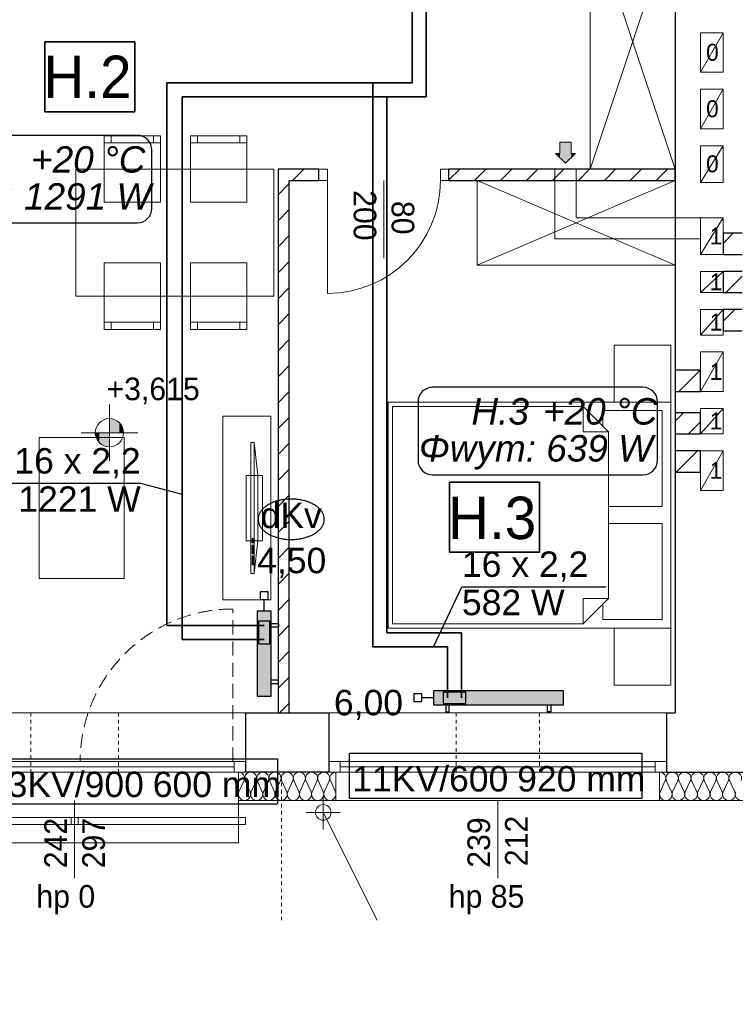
# Model space of a CAD drawing. Extents: x -220425 to -93252, y -20065 to 80294.
# Tile 42 of 103: x -186536 to -181471, y 28341 to 35312. Entities that reach past the tile are written whole.
import ezdxf
from ezdxf.lldxf.tags import DXFTag

# ---------------------------------------------------------------- set-up
doc = ezdxf.new("R2010")
doc.units = 0
doc.header["$MEASUREMENT"] = 0
doc.set_wipeout_variables(frame=1)
doc.linetypes.add('Hidden Line', pattern=[50, 25, -25])
doc.linetypes.add('Krawędzie ukryte', pattern=[150, 100, -50])
for name, color, linetype, lineweight in [('Arch balustrady_Nr_Pióra__21', 7, 'Continuous', 9), ('Arch kominy_Nr_Pióra__1', 7, 'Continuous', 25), ('Arch kominy_Nr_Pióra__10', 134, 'Continuous', 18), ('Arch kominy_Nr_Pióra__21', 7, 'Continuous', 9), ('Arch opisy_Nr_Pióra__21', 7, 'Continuous', 9), ('Arch rynny_Nr_Pióra__21', 7, 'Continuous', 9), ('Arch stropy_Nr_Pióra__21', 7, 'Continuous', 9), ('Arch wyburzenia_Nr_Pióra__46', 5, 'Continuous', 13), ('Arch ściany nośne_Nr_Pióra__21', 7, 'Continuous', 9), ('Arch ściany nośne_Nr_Pióra__27', 7, 'Continuous', 30), ('Drzwi ArchiCAD_Nr_Pióra__27', 7, 'Continuous', 30), ('Drzwi ArchiCAD_Nr_Pióra__5', 7, 'Continuous', 13), ('INWENT DACH_Nr_Pióra__101', 8, 'Continuous', 13), ('INWENT RZĘDNE_Nr_Pióra__21', 7, 'Continuous', 9), ('INWENT.ŚCIANY_Nr_Pióra__1', 7, 'Continuous', 25), ('INWENT.ŚCIANY_Nr_Pióra__101', 8, 'Continuous', 13), ('IS_Powrót', 5, 'DASH', 35), ('IS_Zasilanie', 1, 'SOLID', 35), ('Istniejące kominy_Nr_Pióra__21', 7, 'Continuous', 9), ('Istniejące kominy_Nr_Pióra__5', 7, 'Continuous', 13), ('PODKŁAD', 252, 'Continuous', 35)]:
    doc.layers.add(name, color=color, linetype=linetype, lineweight=lineweight)
for name, color, linetype, lineweight, true_color in [('Arch drzwi_Nr_Pióra__4', 7, 'Continuous', 9, 0x029e21), ('Arch ocieplenie_Nr_Pióra__22', 7, 'Continuous', 9, 0x7f7f7f), ('Arch okna_Nr_Pióra__4', 7, 'Continuous', 9, 0x029e21), ('Arch wyposazenie_Nr_Pióra__9', 7, 'Continuous', 13, 0x3dad99)]:
    doc.layers.add(name, color=color, linetype=linetype, lineweight=lineweight, true_color=true_color)
for name, color, linetype in [('Drzwi ArchiCAD', 7, 'Continuous'), ('IS_Opisy_działek_Therm', 252, 'SOLID'), ('IS_Text_Armatury_Therm', 7, 'Continuous'), ('IS_Text_Konstrukcji', 7, 'Continuous'), ('IS_Text_Odbiornikow_Therm', 7, 'Continuous')]:
    doc.layers.add(name, color=color, linetype=linetype)
for name, color, linetype, true_color in [('IS_Armatura_podłączeniowa_grz._dolnozas.', 7, 'SOLID', 0x000000), ('IS_Armatura_Therm', 7, 'SOLID', 0x000000), ('IS_Grafika', 7, 'SOLID', 0x000000), ('IS_Grzejniki_Plan_rzut', 7, 'SOLID', 0x000000)]:
    doc.layers.add(name, color=color, linetype=linetype, true_color=true_color)
doc.styles.add('GENERATED_STYLE_2', font='txt')
doc.styles.add('GENERATED_STYLE_4', font='txt')
doc.styles.add('GENERATED_STYLE_6', font='txt')
doc.styles.get("Standard").update_dxf_attribs({"font": 'txt', "bigfont": 'BIGFONT.SHX'})
tags = doc.linetypes.add('DASH', pattern=[15, 10, -5]).pattern_tags.tags
tags[6:7] = [DXFTag(74, 4), DXFTag(75, 0), DXFTag(340, '0'), DXFTag(46, 0.0), DXFTag(50, 0.0), DXFTag(44, 0.0), DXFTag(45, 0.0)]
tags[4:5] = [DXFTag(74, 4), DXFTag(75, 0), DXFTag(340, '0'), DXFTag(46, 0.0), DXFTag(50, 0.0), DXFTag(44, 0.0), DXFTag(45, 0.0)]
tags = doc.linetypes.add('SOLID', pattern=[10, 10, 0]).pattern_tags.tags
tags[6:7] = [DXFTag(74, 4), DXFTag(75, 0), DXFTag(340, '0'), DXFTag(46, 0.0), DXFTag(50, 0.0), DXFTag(44, 0.0), DXFTag(45, 0.0)]
tags[4:5] = [DXFTag(74, 4), DXFTag(75, 0), DXFTag(340, '0'), DXFTag(46, 0.0), DXFTag(50, 0.0), DXFTag(44, 0.0), DXFTag(45, 0.0)]

# ---------------------------------------------------------------- blocks, each defined once
blk = doc.blocks.new('A$C68B8146D')
at = {"color": 252}
for p, q in [((10895.2, 4675.7), (10895.2, 5169.8)), ((10895.2, 5169.8), (11530.5, 5169.8)), ((11530.5, 5169.8), (11530.5, 4675.7)), ((11530.5, 4675.7), (10895.2, 4675.7)), ((13759.7, 1558.3), (13759.7, 2052.5)), ((13759.7, 2052.5), (14395, 2052.5)), ((14395, 2052.5), (14395, 1558.3)), ((14395, 1558.3), (13759.7, 1558.3))]:
    blk.add_line(p, q, dxfattribs=at)
at = {"layer": 'Arch balustrady_Nr_Pióra__21', "color": 252, "linetype": 'Continuous'}
for p, q in [((9945, -320), (12265, -320)), ((11080, -320), (11080, -370)), ((11080, -320), (11130, -320)), ((11130, -320), (11130, -370)), ((12265, -320), (12265, -370)), ((12265, -320), (12315, -320)), ((12315, -320), (12315, -370)), ((9945, -370), (12265, -370)), ((11130, -370), (11080, -370)), ((12315, -370), (12265, -370))]:
    blk.add_line(p, q, dxfattribs=at)
at = {"layer": 'Arch kominy_Nr_Pióra__1', "color": 252, "linetype": 'Continuous'}
for points in [[(14580, 4311.2), (14540, 4461.2), (14580, 4461.2)], [(14540, 4351.2), (14540, 4461.2), (14580, 4311.2)], [(14620, 4351.2), (14580, 4461.2), (14620, 4461.2)], [(14580, 4311.2), (14580, 4461.2), (14620, 4351.2)], [(14540, 4351.2), (14510, 4381.2), (14540, 4381.2)], [(14620, 4351.2), (14620, 4381.2), (14650, 4381.2)]]:
    blk.add_solid(points, dxfattribs=at)
at = {"layer": 'Arch kominy_Nr_Pióra__21', "color": 252, "linetype": 'Continuous'}
for p, q in [((14540, 4461.2), (14540, 4381.2)), ((14620, 4461.2), (14540, 4461.2)), ((14620, 4461.2), (14620, 4381.2)), ((14580, 4311.2), (14510, 4381.2)), ((14540, 4381.2), (14510, 4381.2)), ((14650, 4381.2), (14580, 4311.2)), ((14620, 4381.2), (14650, 4381.2)), ((14505, 3775), (14505, 4270)), ((14655, 4270), (14505, 4270)), ((14655, 3925), (14655, 4270)), ((15535, 3925), (14655, 3925)), ((15535, 3775), (14505, 3775))]:
    blk.add_line(p, q, dxfattribs=at)
at = {"layer": 'Arch ocieplenie_Nr_Pióra__22', "color": 252, "linetype": 'Continuous'}
for p, q in [((12268.6, -140.4), (12304.5, -59.6)), ((12311.7, -59.6), (12347.6, -140.4)), ((12354.9, -140.4), (12390.8, -59.6)), ((12398, -59.6), (12433.9, -140.4)), ((12441.1, -140.4), (12477, -59.6)), ((12484.2, -59.6), (12520.1, -140.4)), ((12527.4, -140.4), (12563.3, -59.6)), ((12570.5, -59.6), (12606.4, -140.4)), ((12613.6, -140.4), (12649.5, -59.6)), ((12656.7, -59.6), (12692.6, -140.4)), ((12699.9, -140.4), (12735.8, -59.6)), ((12743, -59.6), (12778.9, -140.4)), ((12786.1, -140.4), (12822, -59.6)), ((12829.2, -59.6), (12865.1, -140.4)), ((12872.4, -140.4), (12908.3, -59.6)), ((12915.5, -59.6), (12951.4, -140.4)), ((15248.8, -140.4), (15285.9, -59.6)), ((15293.4, -59.6), (15330.6, -140.4)), ((15338.1, -140.4), (15375.3, -59.6)), ((15382.8, -59.6), (15420, -140.4)), ((15427.5, -140.4), (15464.7, -59.6)), ((15472.2, -59.6), (15509.4, -140.4)), ((15516.9, -140.4), (15554.1, -59.6)), ((15561.6, -59.6), (15598.7, -140.4)), ((15606.3, -140.4), (15643.4, -59.6)), ((15650.9, -59.6), (15688.1, -140.4)), ((15695.6, -140.4), (15732.8, -59.6)), ((15740.3, -59.6), (15777.5, -140.4))]:
    blk.add_line(p, q, dxfattribs=at)
for centre, major_axis, ratio, start_param, end_param in [((12265, -42.5), (43.1, 0), 0.986333, 5.870392, 7.853982), ((12351.2, -42.5), (43.1, 0), 0.986333, 5.870392, 9.837571), ((12437.5, -42.5), (43.1, 0), 0.986333, 5.870392, 9.837571), ((12523.7, -42.5), (43.1, 0), 0.986333, 5.870392, 9.837571), ((12610, -42.5), (43.1, 0), 0.986333, 5.870392, 9.837571), ((12696.2, -42.5), (43.1, 0), 0.986333, 5.870392, 9.837571), ((12782.5, -42.5), (43.1, 0), 0.986333, 5.870392, 9.837571), ((12868.7, -42.5), (43.1, 0), 0.986333, 5.870392, 9.837571), ((15245, -42.5), (44.7, 0), 0.951846, 5.870392, 7.853982), ((15334.4, -42.5), (44.7, 0), 0.951846, 5.870392, 9.837571), ((15423.7, -42.5), (44.7, 0), 0.951846, 5.870392, 9.837571), ((15513.1, -42.5), (44.7, 0), 0.951846, 5.870392, 9.837571), ((15602.5, -42.5), (44.7, 0), 0.951846, 5.870392, 9.837571), ((15691.9, -42.5), (44.7, 0), 0.951846, 5.870392, 9.837571), ((15781.2, -42.5), (44.7, 0), 0.951846, 5.870392, 9.837571), ((12955, -42.5), (43.1, 0), 0.986333, 1.570796, 3.554385), ((12308.1, -157.5), (43.1, 0), 0.986333, 2.728799, 6.695979), ((12394.4, -157.5), (43.1, 0), 0.986333, 2.728799, 6.695979), ((12480.6, -157.5), (43.1, 0), 0.986333, 2.728799, 6.695979), ((12566.9, -157.5), (43.1, 0), 0.986333, 2.728799, 6.695979), ((12653.1, -157.5), (43.1, 0), 0.986333, 2.728799, 6.695979), ((12739.4, -157.5), (43.1, 0), 0.986333, 2.728799, 6.695979), ((12825.6, -157.5), (43.1, 0), 0.986333, 2.728799, 6.695979), ((12911.9, -157.5), (43.1, 0), 0.986333, 2.728799, 6.695979), ((15289.7, -157.5), (44.7, 0), 0.951846, 2.728799, 6.695979), ((15379.1, -157.5), (44.7, 0), 0.951846, 2.728799, 6.695979), ((15468.4, -157.5), (44.7, 0), 0.951846, 2.728799, 6.695979), ((15557.8, -157.5), (44.7, 0), 0.951846, 2.728799, 6.695979), ((15647.2, -157.5), (44.7, 0), 0.951846, 2.728799, 6.695979), ((15736.6, -157.5), (44.7, 0), 0.951846, 2.728799, 6.695979), ((15825.9, -157.5), (44.7, 0), 0.951846, 2.728799, 6.695979)]:
    blk.add_ellipse(centre, major_axis=major_axis, ratio=ratio, start_param=start_param, end_param=end_param, dxfattribs=at)
at = {"layer": 'Arch okna_Nr_Pióra__4', "color": 252, "linetype": 'Continuous'}
for p, q in [((13295, 3640), (13295, 4190)), ((9895, 420), (12315, 420)), ((12905, 420), (15295, 420)), ((9895, 75), (12315, 75)), ((12235, 75), (12235, 0)), ((12905, 75), (15295, 75)), ((12985, 75), (12985, 0)), ((15215, 75), (15215, 0)), ((9895, 0), (12315, 0)), ((9975, 37.5), (12235, 37.5)), ((12905, 0), (15295, 0)), ((12985, 37.5), (15215, 37.5)), ((11105, -200), (11105, -750)), ((12955, -200), (15245, -200)), ((14100, -200), (14100, -750))]:
    blk.add_line(p, q, dxfattribs=at)
at = {"layer": 'Arch okna_Nr_Pióra__4', "color": 252, "linetype": 'Krawędzie ukryte'}
blk.add_line((12225, 75), (12225, 1155), dxfattribs=at)
blk.add_arc((12225, 75), 1080, 90, 180, dxfattribs=at)
at = {"layer": 'Arch opisy_Nr_Pióra__21', "color": 252, "linetype": 'Continuous'}
for p, q in [((10895.2, 4675.7), (10895.2, 5169.8)), ((10895.2, 5169.8), (11530.5, 5169.8)), ((11530.5, 5169.8), (11530.5, 4675.7)), ((11530.5, 4675.7), (10895.2, 4675.7)), ((13759.7, 1558.3), (13759.7, 2052.5)), ((13759.7, 2052.5), (14395, 2052.5)), ((14395, 2052.5), (14395, 1558.3)), ((14395, 1558.3), (13759.7, 1558.3))]:
    blk.add_line(p, q, dxfattribs=at)
at = {"layer": 'Arch rynny_Nr_Pióra__21', "color": 252, "linetype": 'Continuous'}
for p, q in [((12865, -165), (12865, -405)), ((12985, -285), (12745, -285)), ((13520.2, -1595.6), (12865, -285)), ((13982.9, -1595.6), (13520.2, -1595.6))]:
    blk.add_line(p, q, dxfattribs=at)
blk.add_circle((12865, -285), 55, dxfattribs=at)
at = {"layer": 'Arch stropy_Nr_Pióra__21', "color": 252, "linetype": 'Continuous'}
for p, q in [((12265, -500), (12265, -200)), ((9945, -500), (12265, -500))]:
    blk.add_line(p, q, dxfattribs=at)
at = {"layer": 'Arch wyburzenia_Nr_Pióra__46', "color": 252, "linetype": 'Continuous'}
for p, q in [((12265, 0), (12265, -200)), ((12955, -200), (12955, 0)), ((15245, 0), (15245, -200)), ((12265, -200), (12955, -200)), ((15245, -200), (15960, -200))]:
    blk.add_line(p, q, dxfattribs=at)
at = {"layer": 'Arch wyposazenie_Nr_Pióra__9', "color": 252, "linetype": 'Continuous'}
for p, q in [((14755, 4270), (15355, 6070)), ((14755, 6070), (15355, 4270)), ((14755, 4270), (14755, 6070)), ((11314.1, 4505), (11314.1, 4035)), ((11714.1, 4505), (11314.1, 4505)), ((11364.1, 4455), (11364.1, 4505)), ((11664.1, 4455), (11664.1, 4505)), ((11714.1, 4035), (11714.1, 4505)), ((11925, 4505), (11925, 4035)), ((12325, 4505), (11925, 4505)), ((11975, 4455), (11975, 4505)), ((12275, 4455), (12275, 4505)), ((12325, 4035), (12325, 4505)), ((11314.1, 4455), (11714.1, 4455)), ((11925, 4455), (12325, 4455)), ((12515, 4270), (11114.1, 4270)), ((11114.1, 4270), (11114.1, 3370)), ((12515, 3370), (12515, 4270)), ((13955, 3590), (13955, 4190)), ((15355, 3590), (13955, 4190)), ((13955, 3590), (15355, 4190)), ((11314.1, 4035), (11714.1, 4035)), ((11925, 4035), (12325, 4035)), ((11314.1, 3135), (11314.1, 3605)), ((11314.1, 3605), (11714.1, 3605)), ((11714.1, 3605), (11714.1, 3135)), ((11925, 3135), (11925, 3605)), ((11925, 3605), (12325, 3605)), ((12325, 3605), (12325, 3135)), ((15355, 3590), (13955, 3590)), ((11114.1, 3370), (12515, 3370)), ((11314.1, 3185), (11714.1, 3185)), ((11364.1, 3185), (11364.1, 3135)), ((11664.1, 3185), (11664.1, 3135)), ((11925, 3185), (12325, 3185)), ((11975, 3185), (11975, 3135)), ((12275, 3185), (12275, 3135)), ((11714.1, 3135), (11314.1, 3135)), ((12325, 3135), (11925, 3135)), ((14925, 2620), (14925, 3023.8)), ((14925, 3023.8), (15325, 3023.8)), ((15325, 3023.8), (15325, 2620)), ((15325, 2620), (13325, 2620)), ((13325, 2620), (13325, 1020)), ((13355, 2590), (13355, 1820)), ((14705, 2590), (13355, 2590)), ((14705, 2590), (14705, 2410)), ((14885, 2410), (14705, 2590)), ((15325, 2620), (14925, 2620)), ((15325, 2620), (15325, 1020)), ((12155, 1220), (12155, 2520)), ((12155, 2520), (12495, 2520)), ((12495, 2520), (12495, 1220)), ((15265, 2560), (14845, 2560)), ((14845, 2560), (14845, 2450)), ((15265, 1880), (15265, 2560)), ((14845, 2450), (14885, 2410)), ((14885, 2410), (14705, 2410)), ((14885, 2410), (14885, 1880)), ((14885, 1820), (14885, 2410)), ((11455, 2370), (10855, 2370)), ((10855, 2370), (10855, 1370)), ((11455, 1370), (11455, 2370)), ((12377.2, 2332.8), (12352.2, 2332.8)), ((12352.2, 2332.8), (12352.2, 1407.2)), ((12402.2, 2101.4), (12377.2, 2332.8)), ((12377.2, 2332.8), (12377.2, 1407.2)), ((12435, 2101.4), (12319.3, 2101.4)), ((12319.3, 2101.4), (12319.3, 1638.6)), ((12402.2, 1638.6), (12402.2, 2101.4)), ((12435, 1638.6), (12435, 2101.4)), ((13355, 1820), (13355, 1050)), ((14885, 1880), (15265, 1880)), ((14885, 1230), (14885, 1820)), ((15265, 1760), (14885, 1760)), ((14885, 1760), (14885, 1230)), ((15265, 1080), (15265, 1760)), ((12319.3, 1638.6), (12435, 1638.6)), ((12362.2, 1623.2), (12362.2, 1654)), ((12362.2, 1654), (12368.4, 1654)), ((12368.4, 1623.2), (12362.2, 1623.2)), ((12362.2, 1607.8), (12368.4, 1607.8)), ((12362.2, 1546.1), (12362.2, 1607.8)), ((12368.4, 1654), (12368.4, 1623.2)), ((12368.4, 1607.8), (12368.4, 1546.1)), ((12377.2, 1407.2), (12402.2, 1638.6)), ((12368.4, 1546.1), (12362.2, 1546.1)), ((12362.2, 1468.9), (12362.2, 1530.6)), ((12362.2, 1530.6), (12368.4, 1530.6)), ((12368.4, 1468.9), (12362.2, 1468.9)), ((12368.4, 1530.6), (12368.4, 1468.9)), ((12352.2, 1407.2), (12377.2, 1407.2)), ((10855, 1370), (11455, 1370)), ((12495, 1220), (12155, 1220)), ((14705, 1050), (14885, 1230)), ((14705, 1050), (14705, 1230)), ((14885, 1230), (14705, 1230)), ((14885, 1230), (14845, 1190)), ((14845, 1190), (14845, 1080)), ((13355, 1050), (14705, 1050)), ((14845, 1080), (15265, 1080)), ((13325, 1020), (15325, 1020)), ((14925, 1020), (14925, 616.2)), ((15325, 1020), (14925, 1020)), ((15325, 616.2), (15325, 1020)), ((14925, 616.2), (15325, 616.2))]:
    blk.add_line(p, q, dxfattribs=at)
at = {"layer": 'Arch ściany nośne_Nr_Pióra__21', "color": 252, "linetype": 'Continuous'}
for p, q in [((12648.4, 4190), (12728.4, 4270)), ((13755, 4193.5), (13831.5, 4270)), ((13935.3, 4190), (14015.3, 4270)), ((14119.2, 4190), (14199.2, 4270)), ((14303, 4190), (14383, 4270)), ((14486.9, 4190), (14566.9, 4270)), ((14670.7, 4190), (14750.7, 4270)), ((14854.6, 4190), (14934.6, 4270)), ((15038.4, 4190), (15118.4, 4270)), ((15222.3, 4190), (15302.3, 4270)), ((12832.2, 4190), (12835, 4192.8)), ((12545, 4086.6), (12625, 4166.6)), ((12545, 3902.8), (12625, 3982.8)), ((12545, 3718.9), (12625, 3798.9)), ((15695, 3743.5), (15766.5, 3815)), ((12545, 3535.1), (12625, 3615.1)), ((15714.2, 3395), (15830, 3510.8)), ((12545, 3351.2), (12625, 3431.2)), ((12545, 3167.4), (12625, 3247.4)), ((15695, 3191.9), (15778.1, 3275)), ((12545, 2983.5), (12625, 3063.5)), ((12545, 2799.7), (12625, 2879.7)), ((15381.9, 2695), (15531.9, 2845)), ((12545, 2615.8), (12625, 2695.8)), ((12545, 2432), (12625, 2512)), ((15355, 2484.3), (15415.7, 2545)), ((15449.6, 2395), (15535, 2480.4)), ((12545, 2248.1), (12625, 2328.1)), ((15363.4, 2125), (15513.4, 2275)), ((12545, 2064.3), (12625, 2144.3)), ((12545, 1880.4), (12625, 1960.4)), ((12545, 1696.6), (12625, 1776.6)), ((12545, 1512.7), (12625, 1592.7)), ((12545, 1328.9), (12625, 1408.9)), ((12545, 1145), (12625, 1225)), ((12545, 961.2), (12625, 1041.2)), ((12545, 777.3), (12625, 857.3)), ((12545, 593.5), (12625, 673.5)), ((12555.4, 420), (12625, 489.6))]:
    blk.add_line(p, q, dxfattribs=at)
at = {"layer": 'Arch ściany nośne_Nr_Pióra__27', "color": 252, "linetype": 'Continuous'}
for p, q in [((12835, 4270), (12545, 4270)), ((12545, 4270), (12545, 420)), ((12835, 4190), (12835, 4270)), ((15355, 4270), (13755, 4270)), ((13755, 4190), (13755, 4270)), ((15355, 4190), (15355, 4270)), ((12625, 4190), (12835, 4190)), ((12625, 420), (12625, 4190)), ((13755, 4190), (15355, 4190)), ((15695, 3815), (15695, 3665)), ((15830, 3815), (15695, 3815)), ((15695, 3665), (15830, 3665)), ((15695, 3545), (15695, 3395)), ((15830, 3545), (15695, 3545)), ((15695, 3395), (15830, 3395)), ((15695, 3275), (15695, 3125)), ((15830, 3275), (15695, 3275)), ((15695, 3125), (15830, 3125)), ((15355, 2845), (15355, 2695)), ((15535, 2845), (15355, 2845)), ((15535, 2695), (15535, 2845)), ((15355, 2695), (15535, 2695)), ((15355, 2545), (15355, 2395)), ((15535, 2545), (15355, 2545)), ((15535, 2395), (15535, 2545)), ((15355, 2395), (15535, 2395)), ((15355, 2275), (15355, 2125)), ((15535, 2275), (15355, 2275)), ((15535, 2125), (15535, 2275)), ((15355, 2125), (15535, 2125)), ((12545, 420), (12625, 420))]:
    blk.add_line(p, q, dxfattribs=at)
at = {"layer": 'Drzwi ArchiCAD_Nr_Pióra__27', "color": 252, "linetype": 'Continuous'}
for p, q in [((12835, 4190), (12835, 4270)), ((13755, 4190), (13755, 4270))]:
    blk.add_line(p, q, dxfattribs=at)
at = {"layer": 'Drzwi ArchiCAD_Nr_Pióra__5', "color": 252, "linetype": 'Continuous'}
for p, q in [((12835, 4270), (12835, 4190)), ((12895, 4270), (12835, 4270)), ((12895, 4190), (12895, 4270)), ((13695, 4270), (13695, 4190)), ((13755, 4270), (13695, 4270)), ((13755, 4190), (13755, 4270)), ((12835, 4190), (12895, 4190)), ((12895, 4190), (12895, 3390)), ((13695, 4190), (13755, 4190))]:
    blk.add_line(p, q, dxfattribs=at)
blk.add_arc((12895, 4190), 800, 270, 0, dxfattribs=at)
at = {"layer": 'INWENT DACH_Nr_Pióra__101', "color": 252, "linetype": 'Hidden Line'}
blk.add_line((12570, -6900), (12570, 0), dxfattribs=at)
at = {"layer": 'INWENT RZĘDNE_Nr_Pióra__21', "color": 252, "linetype": 'Continuous'}
for p, q in [((11351.8, 2203), (11351.8, 2603)), ((11151.8, 2403), (11551.8, 2403))]:
    blk.add_line(p, q, dxfattribs=at)
blk.add_circle((11351.8, 2403), 100, dxfattribs=at)
for points in [[(11351.8, 2403), (11351.8, 2503), (11390.1, 2403)], [(11390.1, 2403), (11351.8, 2503), (11390.1, 2495.4)], [(11390.1, 2403), (11390.1, 2495.4), (11422.5, 2403)], [(11422.5, 2403), (11390.1, 2495.4), (11422.5, 2473.7)], [(11422.5, 2403), (11422.5, 2473.7), (11444.2, 2403)], [(11444.2, 2403), (11422.5, 2473.7), (11444.2, 2441.3)], [(11444.2, 2403), (11444.2, 2441.3), (11451.8, 2403)], [(11259.4, 2364.7), (11251.8, 2403), (11259.4, 2403)], [(11259.4, 2364.7), (11259.4, 2403), (11281.1, 2332.3)], [(11281.1, 2332.3), (11259.4, 2403), (11281.1, 2403)], [(11281.1, 2332.3), (11281.1, 2403), (11313.5, 2310.6)], [(11313.5, 2310.6), (11281.1, 2403), (11313.5, 2403)], [(11313.5, 2310.6), (11313.5, 2403), (11351.8, 2303)], [(11351.8, 2303), (11313.5, 2403), (11351.8, 2403)]]:
    blk.add_solid(points, dxfattribs=at)
at = {"layer": 'INWENT.ŚCIANY_Nr_Pióra__1', "color": 252, "linetype": 'Continuous'}
for p, q in [((15355, 6070), (15355, 420)), ((12315, 420), (12905, 420)), ((12315, 420), (12315, 0)), ((12905, 420), (12905, 0)), ((15295, 420), (15355, 420)), ((15295, 420), (15295, 0)), ((12905, 0), (12315, 0)), ((15295, 0), (15910, 0))]:
    blk.add_line(p, q, dxfattribs=at)
at = {"layer": 'INWENT.ŚCIANY_Nr_Pióra__101', "color": 252, "linetype": 'Hidden Line'}
for p, q in [((11415, 420), (10795, 420)), ((10795, 420), (10795, 0)), ((11415, 420), (11415, 0)), ((14395, 420), (13805, 420)), ((13805, 420), (13805, 0)), ((14395, 420), (14395, 0)), ((10795, 0), (11415, 0)), ((13805, 0), (14395, 0))]:
    blk.add_line(p, q, dxfattribs=at)
at = {"layer": 'Istniejące kominy_Nr_Pióra__5', "color": 252, "linetype": 'Continuous'}
for p, q in [((15535, 4955), (15695, 5235)), ((15535, 4955), (15535, 5235)), ((15695, 5235), (15535, 5235)), ((15695, 5235), (15695, 4955)), ((15695, 4955), (15535, 4955)), ((15535, 4555), (15695, 4835)), ((15535, 4555), (15535, 4835)), ((15695, 4835), (15535, 4835)), ((15695, 4835), (15695, 4555)), ((15695, 4555), (15535, 4555)), ((15535, 4175), (15695, 4435)), ((15535, 4175), (15535, 4435)), ((15695, 4435), (15535, 4435)), ((15695, 4435), (15695, 4175)), ((15695, 4175), (15535, 4175)), ((15535, 3665), (15695, 3925)), ((15535, 3665), (15535, 3925)), ((15695, 3925), (15535, 3925)), ((15695, 3925), (15695, 3665)), ((15695, 3815), (15830, 3815)), ((15695, 3665), (15535, 3665)), ((15830, 3665), (15695, 3665)), ((15535, 3395), (15695, 3545)), ((15535, 3395), (15535, 3545)), ((15695, 3545), (15535, 3545)), ((15695, 3545), (15695, 3395)), ((15695, 3545), (15830, 3545)), ((15695, 3395), (15535, 3395)), ((15830, 3395), (15695, 3395)), ((15535, 3095), (15695, 3275)), ((15535, 3095), (15535, 3275)), ((15695, 3275), (15535, 3275)), ((15695, 3275), (15695, 3095)), ((15695, 3275), (15830, 3275)), ((15695, 3095), (15535, 3095)), ((15830, 3125), (15695, 3125)), ((15535, 2695), (15695, 2975)), ((15535, 2695), (15535, 2975)), ((15695, 2975), (15535, 2975)), ((15695, 2975), (15695, 2695)), ((15355, 2845), (15535, 2845)), ((15535, 2695), (15355, 2695)), ((15695, 2695), (15535, 2695)), ((15355, 2545), (15535, 2545)), ((15535, 2395), (15695, 2575)), ((15535, 2395), (15535, 2575)), ((15695, 2575), (15535, 2575)), ((15695, 2575), (15695, 2395)), ((15535, 2395), (15355, 2395)), ((15695, 2395), (15535, 2395)), ((15355, 2275), (15535, 2275)), ((15535, 1995), (15695, 2275)), ((15535, 1995), (15535, 2275)), ((15695, 2275), (15535, 2275)), ((15695, 2275), (15695, 1995)), ((15535, 2125), (15355, 2125)), ((15695, 1995), (15535, 1995))]:
    blk.add_line(p, q, dxfattribs=at)
at = {"layer": 'Arch drzwi_Nr_Pióra__4', "color": 252, "linetype": 'Continuous', "style": 'GENERATED_STYLE_6'}
for s, p in [('200', (13080.5, 4120.7)), ('80', (13349.2, 4044.5))]:
    blk.add_text(s, height=160, rotation=270, dxfattribs=at).set_placement(p)
at = {"layer": 'Arch kominy_Nr_Pióra__10', "color": 252, "linetype": 'Continuous', "style": 'GENERATED_STYLE_6'}
for s, p in [('0', (15575, 5036.8)), ('0', (15575, 4636.8)), ('0', (15575, 4246.8)), ('1', (15600.7, 3736.8))]:
    blk.add_text(s, height=120, dxfattribs=at).set_placement(p)
at = {"layer": 'Arch okna_Nr_Pióra__4', "color": 252, "linetype": 'Continuous', "style": 'GENERATED_STYLE_6'}
for s, p in [('242', (11050.8, -680.7)), ('297', (11319.6, -680.7)), ('239', (14045.8, -676.9)), ('212', (14311.8, -665.5))]:
    blk.add_text(s, height=160, rotation=90, dxfattribs=at).set_placement(p)
for s, p in [('hp 0', (10834.5, -959.4)), ('hp 85', (13753.3, -959.4))]:
    blk.add_text(s, height=160, dxfattribs=at).set_placement(p)
at = {"layer": 'Arch opisy_Nr_Pióra__21', "color": 252, "linetype": 'Continuous', "style": 'GENERATED_STYLE_4'}
for s, p in [('H.2', (10884.3, 4772.8)), ('H.3', (13748.7, 1650.3))]:
    blk.add_text(s, height=300, dxfattribs=at).set_placement(p)
at = {"layer": 'Arch rynny_Nr_Pióra__21', "color": 252, "linetype": 'Continuous', "style": 'GENERATED_STYLE_6'}
for s, p in [('110', (13926.8, -1117.5)), ('RS', (13884.9, -1388.3))]:
    blk.add_text(s, height=160, rotation=180, dxfattribs=at).set_placement(p)
at = {"layer": 'INWENT RZĘDNE_Nr_Pióra__21', "color": 252, "linetype": 'Continuous', "style": 'GENERATED_STYLE_2'}
blk.add_text('+3,615', height=160, dxfattribs=at).set_placement((11330.9, 2633.5))
at = {"layer": 'Istniejące kominy_Nr_Pióra__21', "color": 252, "linetype": 'Continuous', "style": 'GENERATED_STYLE_6'}
for p in [(15600.7, 3411.8), (15600.7, 3126.8), (15600.7, 2776.8), (15600.7, 2426.8), (15600.7, 2076.8)]:
    blk.add_text('1', height=120, dxfattribs=at).set_placement(p)

msp = doc.modelspace()

# ---------------------------------------------------------------- hatches: boundary and pattern name
at = {"layer": 'IS_Grzejniki_Plan_rzut', "ltscale": 10}
for points in [[(-184755.1, 30524), (-184755.1, 31124), (-184855.1, 31124), (-184855.1, 30524)], [(-183607.8, 30461.6), (-182687.8, 30461.6), (-182687.8, 30561.6), (-183607.8, 30561.6)]]:
    msp.add_hatch(color=1, dxfattribs=at).paths.add_polyline_path(points)

# ---------------------------------------------------------------- linework, layer by layer
at = {"layer": 'IS_Armatura_podłączeniowa_grz._dolnozas.', "ltscale": 10}
for p, q in [((-184765.1, 31054), (-184845.1, 31054)), ((-184845.1, 31054), (-184845.1, 30894)), ((-184765.1, 30894), (-184765.1, 31054)), ((-184845.1, 30894), (-184765.1, 30894)), ((-184765.1, 30894), (-184765.1, 30894)), ((-183377.8, 30551.6), (-183537.8, 30551.6)), ((-183537.8, 30551.6), (-183537.8, 30471.6)), ((-183377.8, 30471.6), (-183377.8, 30551.6)), ((-183537.8, 30471.6), (-183377.8, 30471.6)), ((-183537.8, 30471.6), (-183537.8, 30471.6))]:
    msp.add_line(p, q, dxfattribs=at)
at = {"layer": 'IS_Armatura_Therm', "ltscale": 10}
for p, q in [((-184777.6, 31261.5), (-184832.6, 31261.5)), ((-184832.6, 31261.5), (-184832.6, 31206.5)), ((-184777.6, 31206.5), (-184777.6, 31261.5)), ((-184832.6, 31206.5), (-184777.6, 31206.5)), ((-184805.1, 31124), (-184805.1, 31206.5)), ((-183690.3, 30539.1), (-183745.3, 30539.1)), ((-183745.3, 30539.1), (-183745.3, 30484.1)), ((-183690.3, 30484.1), (-183690.3, 30539.1)), ((-183745.3, 30484.1), (-183690.3, 30484.1)), ((-183607.8, 30511.6), (-183690.3, 30511.6))]:
    msp.add_line(p, q, dxfattribs=at)
at = {"layer": 'IS_Grafika', "ltscale": 10}
for points, knots in [([(-184614.1, 31918.5), (-184625.6, 31918.5), (-184648.3, 31917.5), (-184681.4, 31913), (-184712.5, 31905.8), (-184741.3, 31896.1), (-184767.5, 31884.1), (-184790.7, 31870.1), (-184810.6, 31854.1), (-184826.8, 31836.5), (-184839, 31817.3), (-184846.6, 31796.7), (-184848.3, 31782.4), (-184848.3, 31775.3)], [0, 0, 0, 0, 34.648369, 67.991431, 99.921928, 130.327175, 159.10543, 186.187277, 211.564815, 235.331895, 257.736797, 279.240448, 300.554985, 300.554985, 300.554985, 300.554985]), ([(-184379.9, 31775.3), (-184379.9, 31782.4), (-184381.6, 31796.7), (-184389.2, 31817.3), (-184401.4, 31836.5), (-184417.6, 31854.1), (-184437.5, 31870.1), (-184460.7, 31884.1), (-184486.9, 31896.1), (-184515.7, 31905.8), (-184546.8, 31913), (-184579.9, 31917.5), (-184602.6, 31918.5), (-184614.1, 31918.5)], [0, 0, 0, 0, 21.314537, 42.818188, 65.223089, 88.99017, 114.367708, 141.449554, 170.227809, 200.633057, 232.563554, 265.906616, 300.554985, 300.554985, 300.554985, 300.554985]), ([(-184848.3, 31775.3), (-184848.3, 31768.2), (-184846.6, 31753.9), (-184839, 31733.3), (-184826.8, 31714.1), (-184810.6, 31696.5), (-184790.7, 31680.5), (-184767.5, 31666.5), (-184741.3, 31654.5), (-184712.5, 31644.8), (-184681.4, 31637.6), (-184648.3, 31633.1), (-184625.6, 31632.1), (-184614.1, 31632.1)], [0, 0, 0, 0, 21.314537, 42.818188, 65.223089, 88.99017, 114.367708, 141.449554, 170.227809, 200.633057, 232.563554, 265.906616, 300.554985, 300.554985, 300.554985, 300.554985]), ([(-184614.1, 31632.1), (-184602.6, 31632.1), (-184579.9, 31633.1), (-184546.8, 31637.6), (-184515.7, 31644.8), (-184486.9, 31654.5), (-184460.7, 31666.5), (-184437.5, 31680.5), (-184417.6, 31696.5), (-184401.4, 31714.1), (-184389.2, 31733.3), (-184381.6, 31753.9), (-184379.9, 31768.2), (-184379.9, 31775.3)], [0, 0, 0, 0, 34.648369, 67.991431, 99.921928, 130.327175, 159.10543, 186.187277, 211.564815, 235.331895, 257.736797, 279.240448, 300.554985, 300.554985, 300.554985, 300.554985])]:
    msp.add_open_spline(points, degree=3, knots=knots, dxfattribs=at)
at = {"layer": 'IS_Grzejniki_Plan_rzut', "color": 1, "ltscale": 10}
for p, q in [((-184755.1, 31124), (-184855.1, 31124)), ((-184855.1, 31124), (-184855.1, 30524)), ((-184755.1, 30524), (-184755.1, 31124)), ((-184755.1, 31036.5), (-184705.1, 31036.5)), ((-184705.1, 31036.5), (-184705.1, 31011.5)), ((-184705.1, 31011.5), (-184755.1, 31011.5)), ((-184705.1, 30636.5), (-184755.1, 30636.5)), ((-184755.1, 30611.5), (-184705.1, 30611.5)), ((-184705.1, 30611.5), (-184705.1, 30636.5)), ((-182687.8, 30561.6), (-183607.8, 30561.6)), ((-183607.8, 30561.6), (-183607.8, 30461.6)), ((-182687.8, 30461.6), (-182687.8, 30561.6)), ((-184855.1, 30524), (-184755.1, 30524)), ((-184755.1, 30524), (-184755.1, 30524)), ((-183607.8, 30461.6), (-182687.8, 30461.6)), ((-183607.8, 30461.6), (-183607.8, 30461.6)), ((-183520.3, 30461.6), (-183520.3, 30411.6)), ((-183520.3, 30411.6), (-183495.3, 30411.6)), ((-183495.3, 30411.6), (-183495.3, 30461.6)), ((-182800.3, 30411.6), (-182800.3, 30461.6)), ((-182775.3, 30411.6), (-182800.3, 30411.6)), ((-182775.3, 30461.6), (-182775.3, 30411.6))]:
    msp.add_line(p, q, dxfattribs=at)
at = {"layer": 'IS_Opisy_działek_Therm', "color": 18, "ltscale": 10, "true_color": 0x000000}
for p, q in [((-185679.2, 32029.7), (-186709.2, 32029.7)), ((-185386.7, 31950), (-185679.2, 32029.7)), ((-183607.8, 30871.3), (-183405.8, 31297.8)), ((-183405.8, 31297.8), (-182385.8, 31297.8))]:
    msp.add_line(p, q, dxfattribs=at)
at = {"layer": 'IS_Powrót', "ltscale": 10}
for p, q in [((-183758.3, 34865.9), (-183758.3, 37286.2)), ((-185493.2, 31024), (-185493.2, 34865.9)), ((-185493.2, 34865.9), (-184036.2, 34865.9)), ((-184036.2, 30871.3), (-184036.2, 34865.9)), ((-184036.2, 34865.9), (-183758.3, 34865.9)), ((-184805.1, 31024), (-185493.2, 31024)), ((-183507.8, 30871.3), (-184036.2, 30871.3)), ((-183507.8, 30511.6), (-183507.8, 30871.3))]:
    msp.add_line(p, q, dxfattribs=at)
at = {"layer": 'IS_Text_Konstrukcji', "color": 18, "linetype": 'SOLID', "ltscale": 10, "true_color": 0x000000}
for points in [[(-187422, 33873.4), (-185703.6, 33873.4, 0.414214), (-185600.3, 33976.7), (-185600.3, 34390.1, 0.414214), (-185703.6, 34493.4), (-187422, 34493.4, 0.414214), (-187525.3, 34390.1), (-187525.3, 33976.7, 0.414214), (-187422, 33873.4)], [(-183613.3, 32090), (-182124.9, 32090, 0.414214), (-182021.6, 32193.3), (-182021.6, 32606.7, 0.414214), (-182124.9, 32710), (-183613.3, 32710, 0.414214), (-183716.6, 32606.7), (-183716.6, 32193.3, 0.414214), (-183613.3, 32090)]]:
    msp.add_lwpolyline(points, format="xyb", dxfattribs=at)
at = {"layer": 'IS_Text_Odbiornikow_Therm', "color": 18, "linetype": 'SOLID', "ltscale": 10, "true_color": 0x000000}
for p, q in [((-184201.8, 29799.6), (-184201.8, 30119.6)), ((-184201.8, 30119.6), (-182131.8, 30119.6)), ((-182131.8, 30119.6), (-182131.8, 29799.6)), ((-186781.1, 30080), (-184711.1, 30080)), ((-184711.1, 30080), (-184711.1, 29760)), ((-184201.8, 29799.6), (-182131.8, 29799.6)), ((-186781.1, 29760), (-184711.1, 29760))]:
    msp.add_line(p, q, dxfattribs=at)
at = {"layer": 'IS_Zasilanie', "ltscale": 10}
for p, q in [((-183658.3, 34765.9), (-183658.3, 37386.2)), ((-185386.7, 30924), (-185386.7, 34765.9)), ((-185386.7, 34765.9), (-183936.2, 34765.9)), ((-183936.2, 30971.3), (-183936.2, 34765.9)), ((-183936.2, 34765.9), (-183658.3, 34765.9)), ((-183407.8, 30971.3), (-183936.2, 30971.3)), ((-183407.8, 30511.6), (-183407.8, 30971.3)), ((-184805.1, 30924), (-185386.7, 30924))]:
    msp.add_line(p, q, dxfattribs=at)

# ---------------------------------------------------------------- block references
at = {"layer": 'PODKŁAD'}
msp.add_blockref('A$C68B8146D', (-197252.4, 29984.9), dxfattribs=at)

# ---------------------------------------------------------------- texts
at = {"layer": 'IS_Grafika', "ltscale": 10, "insert": (-184614.1, 31893.7), "char_height": 180, "attachment_point": 2}
msp.add_mtext('\\fArial|b0|i0;dKv', dxfattribs=at)
at = {"layer": 'IS_Opisy_działek_Therm', "color": 18, "ltscale": 10, "true_color": 0x000000, "char_height": 180}
for s, insert, attachment_point in [('\\fArial|b0|i0;16 x 2,2', (-185679.2, 32065.7), 9), ('\\fArial|b0|i0;1221 W', (-185679.2, 32008.1), 3), ('\\fArial|b0|i0;16 x 2,2', (-183405.8, 31333.8), 7), ('\\fArial|b0|i0;582 W', (-183405.8, 31276.2), 1)]:
    msp.add_mtext(s, dxfattribs=dict(at, insert=insert, attachment_point=attachment_point))
at = {"layer": 'IS_Text_Armatury_Therm', "color": 18, "linetype": 'SOLID', "ltscale": 10, "true_color": 0x000000, "char_height": 180}
for s, insert, attachment_point in [('\\fArial|b0|i0;4,50  ', (-184855.1, 31360), 7), ('\\fArial|b0|i0;6,00  ', (-183822.5, 30354.1), 9)]:
    msp.add_mtext(s, dxfattribs=dict(at, insert=insert, attachment_point=attachment_point))
at = {"layer": 'IS_Text_Konstrukcji', "color": 18, "linetype": 'SOLID', "ltscale": 10, "true_color": 0x000000, "char_height": 187.2}
for s, insert, attachment_point in [('\\fArial|b0|i1;+20 °C', (-186455.3, 34226.6), 7), ('\\fArial|b0|i1;Φwym: 1291 W', (-186505.3, 34154.6), 2), ('\\fArial|b0|i1;H.3', (-182931.6, 32443.2), 9), ('\\fArial|b0|i1;+20 °C', (-182831.6, 32443.2), 7), ('\\fArial|b0|i1;Φwym: 639 W', (-182881.6, 32371.2), 2)]:
    msp.add_mtext(s, dxfattribs=dict(at, insert=insert, attachment_point=attachment_point))
at = {"layer": 'IS_Text_Odbiornikow_Therm', "color": 18, "linetype": 'SOLID', "ltscale": 10, "true_color": 0x000000, "char_height": 180, "attachment_point": 7}
for s, insert in [('\\fArial|b0|i0;33KV/900', (-186761.1, 29806)), ('\\fArial|b0|i0;600 mm', (-185594, 29806)), ('\\fArial|b0|i0;11KV/600', (-184181.8, 29845.6)), ('\\fArial|b0|i0;920 mm', (-183014.7, 29845.6))]:
    msp.add_mtext(s, dxfattribs=dict(at, insert=insert))

# ---------------------------------------------------------------- next in the draw order: wipeouts: each hides what was drawn before it
msp.add_wipeout([(-196054.9, 28935), (-180191.7, 28935), (-180191.7, 22018.9), (-196054.9, 22018.9)]).dxf.layer = 'Drzwi ArchiCAD'

doc.saveas('drawing.dxf')
